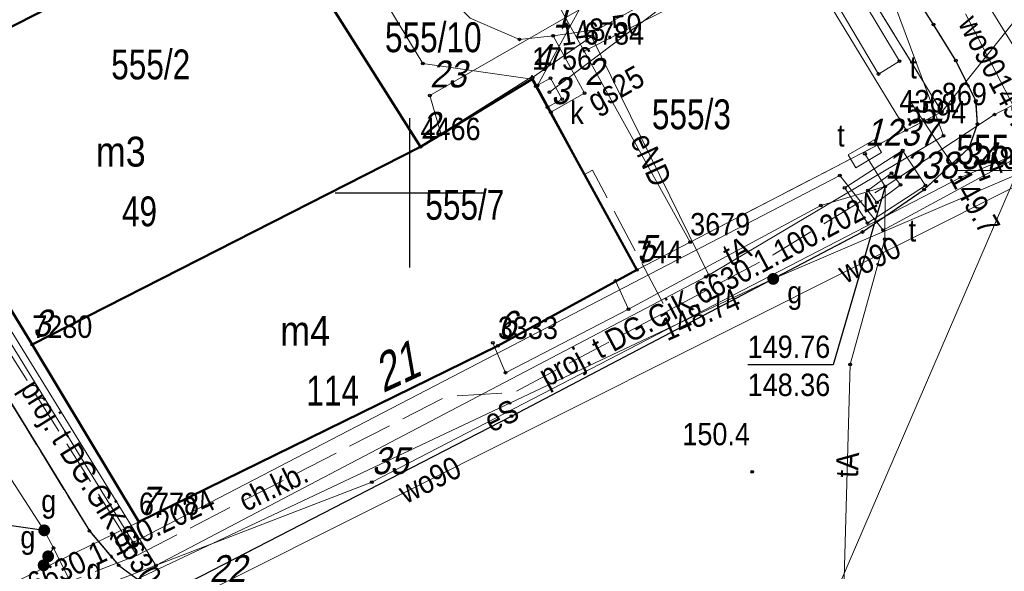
# Model space of a CAD drawing. Header units: metres. Extents: x 5551907 to 5556416, y 5709283 to 5712755.
# Tile 65 of 100: x 5554587 to 5554620, y 5710587 to 5710606. Entities that reach past the tile are written whole.
import ezdxf
from ezdxf.enums import TextEntityAlignment as Align

# ---------------------------------------------------------------- set-up
doc = ezdxf.new("R2010")
doc.units = ezdxf.units.M
for name, pattern in [('1.0_0.5', [1.5, 1, -0.5]), ('1.5_0.5', [2, 1.5, -0.5]), ('219-500', [0])]:
    doc.linetypes.add(name, pattern=pattern)
doc.layers.get('0').update_dxf_attribs({"color": 2, "lineweight": 5})
doc.styles.get("Standard").update_dxf_attribs({"font": 'Working1250', "width": 0.75})

# ---------------------------------------------------------------- blocks, each defined once
blk = doc.blocks.new('PUNKTBUD')
at = {"color": 0}
blk.add_circle((0, 0), 0.045, dxfattribs=at)
blk = doc.blocks.new('203')
at = {"linetype": 'Continuous', "lineweight": 0}
h = blk.add_hatch(color=0, dxfattribs=at)
edge = h.paths.add_edge_path()
edge.add_arc((0, 0), 0.045, 0, 360)
blk = doc.blocks.new('PW01')
at = {"linetype": 'Continuous', "lineweight": 13}
h = blk.add_hatch(color=0, dxfattribs=at)
edge = h.paths.add_edge_path()
edge.add_arc((0, 0), 0.045, 0, 360)
blk = doc.blocks.new('US20')
at = {"color": 0, "linetype": 'Continuous', "lineweight": 13}
for p, q in [((-0.5, -0.25), (-0.5, 0.25)), ((-0.5, 0.25), (0.5, 0.25)), ((0.5, -0.25), (0.5, 0.25)), ((-0.5, -0.25), (0.5, -0.25))]:
    blk.add_line(p, q, dxfattribs=at)
blk = doc.blocks.new('US25')
at = {"linetype": 'Continuous', "lineweight": 0}
h = blk.add_hatch(color=0, dxfattribs=at)
edge = h.paths.add_edge_path()
edge.add_arc((0, 0), 0.2, 0, 360)
blk = doc.blocks.new('PIKIETAW1891')
at = {"color": 0}
blk.add_circle((0, 0), 0.045, dxfattribs=at)
blk = doc.blocks.new('RAMKA500K')
at = {"color": 0}
for p, q in [((200, 97.5), (200, 102.5)), ((197.5, 100), (202.5, 100))]:
    blk.add_line(p, q, dxfattribs=at)

msp = doc.modelspace()

# ---------------------------------------------------------------- linework, layer by layer
at = {"layer": '211-numer działki ewidencyjnej', "color": 0, "linetype": 'CONTINUOUS', "lineweight": 18, "flags": 128}
msp.add_lwpolyline([(5554616.71, 5710603.12), (5554618.29, 5710600.75), (5554622.041, 5710600.75)], dxfattribs=at)
at = {"layer": '218-kontur użytku gruntowego', "color": 3, "linetype": 'CONTINUOUS', "lineweight": 18, "flags": 128}
for points in [[(5554617.8, 5710602.71), (5554615.06, 5710607.18)], [(5554615.06, 5710607.18), (5554617.8, 5710602.71)], [(5554582.25, 5710603.3), (5554587.37, 5710594.92)], [(5554587.37, 5710594.92), (5554582.25, 5710603.3)], [(5554616.61, 5710602.1), (5554617.8, 5710602.71)], [(5554617.8, 5710602.71), (5554616.61, 5710602.1)], [(5554609.38, 5710598.35), (5554616.61, 5710602.1)], [(5554616.61, 5710602.1), (5554609.38, 5710598.35)], [(5554607.6, 5710597.42), (5554609.38, 5710598.35)], [(5554609.38, 5710598.35), (5554607.6, 5710597.42)], [(5554602.95, 5710594.88), (5554607.6, 5710597.42)], [(5554607.6, 5710597.42), (5554602.95, 5710594.88)], [(5554587.37, 5710594.92), (5554590.94, 5710588.99)], [(5554590.94, 5710588.99), (5554587.37, 5710594.92)], [(5554590.94, 5710588.99), (5554602.95, 5710594.88)], [(5554602.95, 5710594.88), (5554590.94, 5710588.99)]]:
    msp.add_lwpolyline(points, dxfattribs=at)
at = {"layer": '219-działka ewidencyjna', "color": 7, "linetype": '219-500', "lineweight": 18, "flags": 128}
for points in [[(5554625.57, 5710612.45), (5554617.8, 5710602.71)], [(5554595.09, 5710609.88), (5554582.25, 5710603.3)], [(5554595.09, 5710609.88), (5554600.36, 5710601.54)], [(5554614.01, 5710608.88), (5554605.83, 5710604.74)], [(5554603.68, 5710608.62), (5554605.83, 5710604.74)], [(5554615.06, 5710607.18), (5554617.8, 5710602.71)], [(5554613.91, 5710606.55), (5554616.38, 5710602.47)], [(5554605.83, 5710604.74), (5554609.38, 5710598.35)], [(5554604.09, 5710603.9), (5554600.36, 5710601.54)], [(5554604.09, 5710603.9), (5554607.6, 5710597.42)], [(5554582.25, 5710603.3), (5554587.37, 5710594.92)], [(5554617.8, 5710602.71), (5554616.61, 5710602.1)], [(5554616.38, 5710602.47), (5554616.61, 5710602.1)], [(5554616.61, 5710602.1), (5554609.38, 5710598.35)], [(5554600.36, 5710601.54), (5554587.37, 5710594.92)], [(5554609.38, 5710598.35), (5554607.6, 5710597.42)], [(5554607.6, 5710597.42), (5554602.95, 5710594.88)], [(5554587.37, 5710594.92), (5554590.94, 5710588.99)], [(5554602.95, 5710594.88), (5554590.94, 5710588.99)], [(5554590.94, 5710588.99), (5554582.58, 5710584.92)]]:
    msp.add_lwpolyline(points, dxfattribs=at)
at = {"layer": '312-budynek ewidencyjny', "color": 7, "linetype": 'CONTINUOUS', "lineweight": 50, "flags": 128}
for points in [[(5554595.09, 5710609.88), (5554582.25, 5710603.3)], [(5554582.25, 5710603.3), (5554595.09, 5710609.88)], [(5554595.09, 5710609.88), (5554600.36, 5710601.54)], [(5554600.36, 5710601.54), (5554604.09, 5710603.81)], [(5554604.09, 5710603.81), (5554607.6, 5710597.42)], [(5554587.37, 5710594.92), (5554582.25, 5710603.3)], [(5554600.36, 5710601.54), (5554587.37, 5710594.92)], [(5554587.37, 5710594.92), (5554600.36, 5710601.54)], [(5554607.6, 5710597.42), (5554602.95, 5710594.88)], [(5554590.94, 5710588.99), (5554587.37, 5710594.92)], [(5554602.95, 5710594.88), (5554590.94, 5710588.99)]]:
    msp.add_lwpolyline(points, dxfattribs=at)
at = {"layer": 'chodnik', "color": 7, "linetype": '1.0_0.5', "lineweight": 18, "flags": 128}
msp.add_lwpolyline([(5554580.73, 5710602.65), (5554589.28, 5710588.68), (5554590.26, 5710587.53), (5554590.85, 5710587.1), (5554591.52, 5710586.8), (5554592.29, 5710586.8), (5554603.4, 5710592.52), (5554615.15, 5710598.69), (5554617.21, 5710600.11), (5554618.71, 5710601.51), (5554618.99, 5710602.3), (5554618.94, 5710603.08), (5554618.27, 5710604.43), (5554617.52, 5710605.64), (5554609.56, 5710618.13), (5554603.83, 5710627.01), (5554603.24, 5710626.33), (5554608.74, 5710617.37), (5554609.9, 5710615.59), (5554611.61, 5710612.8), (5554614.01, 5710608.88), (5554615.06, 5710607.18), (5554617.8, 5710602.71), (5554616.61, 5710602.1), (5554609.38, 5710598.35), (5554607.6, 5710597.42), (5554602.95, 5710594.88), (5554590.94, 5710588.99), (5554587.37, 5710594.92), (5554582.25, 5710603.3)], close=True, dxfattribs=at)
at = {"layer": 'jezdnia', "color": 7, "linetype": '1.5_0.5', "lineweight": 18, "flags": 128}
msp.add_lwpolyline([(5554558, 5710570.33), (5554562.14, 5710560.52), (5554562.8, 5710562.57), (5554564.32, 5710563.87), (5554575.58, 5710569.01), (5554582.72, 5710572.29), (5554586.34, 5710573.89), (5554589.82, 5710575.3), (5554593.44, 5710576.59), (5554596.7, 5710577.62), (5554600.63, 5710578.77), (5554604.29, 5710579.54), (5554607.1, 5710579.88), (5554609.83, 5710579.69), (5554612.84, 5710578.98), (5554614.07, 5710578.62), (5554615.82, 5710578.07), (5554620.44, 5710576.15), (5554626.43, 5710574.52), (5554634.22, 5710571.59), (5554644.05, 5710567.69), (5554657.36, 5710562.45), (5554676.86, 5710554.79), (5554686.94, 5710550.95), (5554700.74, 5710545.72), (5554701.94, 5710544.3), (5554701.89, 5710542.53), (5554701.56, 5710541.41), (5554707.44, 5710538.78), (5554708.55, 5710539.84), (5554708.99, 5710540.24), (5554709.69, 5710540.89), (5554710.98, 5710541.56), (5554712.5, 5710541.41), (5554720.5, 5710538.63), (5554736.78, 5710533.06), (5554749.57, 5710528.78), (5554763.55, 5710524.1), (5554766.07, 5710523.24), (5554782.69, 5710517.85), (5554796.57, 5710513.51), (5554803.14, 5710511.53), (5554825.07, 5710504.76), (5554823.27, 5710511.18), (5554815.61, 5710513.72), (5554799.99, 5710518.83), (5554799.5, 5710519.11), (5554799.2, 5710519.56), (5554798.33, 5710521.27), (5554797.28, 5710521.23), (5554795.45, 5710521.76), (5554793.69, 5710523.21), (5554792.64, 5710522.93), (5554791.5, 5710521.88), (5554790.13, 5710521.95), (5554787.1, 5710522.84), (5554785.11, 5710523.52), (5554778.56, 5710525.61), (5554774.22, 5710526.97), (5554762.58, 5710530.76), (5554751.26, 5710534.52), (5554742.89, 5710537.3), (5554729.82, 5710541.69), (5554714.25, 5710546.74), (5554710.37, 5710548.38), (5554698.78, 5710552.52), (5554689.57, 5710555.85), (5554675.18, 5710561.06), (5554672.78, 5710561.9), (5554663.58, 5710565.38), (5554657.23, 5710567.94), (5554654.48, 5710569.13), (5554649.98, 5710571.75), (5554646.71, 5710574.28), (5554643.71, 5710577.08), (5554641.01, 5710580.08), (5554638.74, 5710583.42), (5554633.75, 5710592.48), (5554633.91, 5710593.77), (5554634.91, 5710595.04), (5554633.01, 5710599.07), (5554631.32, 5710598.71), (5554629.63, 5710599.6), (5554625.95, 5710606.2), (5554625.71, 5710607.17), (5554626.02, 5710607.96), (5554642.85, 5710629.44), (5554638.66, 5710629.24), (5554632.54, 5710621.1), (5554625.82, 5710612.21), (5554623.73, 5710611.37), (5554622.02, 5710612.5), (5554609.82, 5710629.69), (5554603.83, 5710627.01), (5554609.56, 5710618.13), (5554617.52, 5710605.64), (5554618.27, 5710604.43), (5554618.94, 5710603.08), (5554618.99, 5710602.3), (5554618.71, 5710601.51), (5554617.21, 5710600.11), (5554615.15, 5710598.69), (5554603.4, 5710592.52), (5554592.29, 5710586.8), (5554591.52, 5710586.8), (5554590.85, 5710587.1), (5554590.26, 5710587.53), (5554589.28, 5710588.68), (5554580.73, 5710602.65), (5554575.05, 5710600.93), (5554584.05, 5710586.01), (5554584.47, 5710583.62), (5554582.84, 5710581.95), (5554570.69, 5710576.2), (5554558.91, 5710570.55)], close=True, dxfattribs=at)
at = {"layer": 'krawężnik', "color": 7, "linetype": 'CONTINUOUS', "lineweight": 25, "flags": 128}
msp.add_lwpolyline([(5554580.73, 5710602.65), (5554589.28, 5710588.68), (5554590.26, 5710587.53), (5554590.85, 5710587.1), (5554591.52, 5710586.8), (5554592.29, 5710586.8), (5554603.4, 5710592.52), (5554615.15, 5710598.69), (5554617.21, 5710600.11), (5554618.71, 5710601.51), (5554618.99, 5710602.3), (5554618.94, 5710603.08), (5554618.27, 5710604.43), (5554617.52, 5710605.64), (5554609.56, 5710618.13), (5554603.83, 5710627.01)], dxfattribs=at)
at = {"layer": 'przewód elektroenergetyczny podziemny', "color": 1, "linetype": 'CONTINUOUS', "lineweight": 18, "flags": 128}
for points in [[(5554743.5, 5710651.51), (5554730.66, 5710642.4), (5554721.73, 5710637.34), (5554709.05, 5710631.46), (5554706.29, 5710636.77), (5554691.58, 5710629.29), (5554676.4, 5710622.17), (5554643.26, 5710604.68), (5554631.88, 5710599.03), (5554628.03, 5710604.51), (5554618.42, 5710600.52), (5554598.73, 5710590.31), (5554584.04, 5710584.65), (5554571.96, 5710604.65), (5554563.95, 5710617.02), (5554555.71, 5710632), (5554544.41, 5710649.74), (5554530.65, 5710671.55), (5554500.98, 5710648.51), (5554494.46, 5710639.26)], [(5554591.5, 5710587.52), (5554609.91, 5710597.19), (5554617.86, 5710601.91), (5554615.86, 5710607.29), (5554609.97, 5710616.19), (5554606.83, 5710620.72), (5554603.13, 5710627.52), (5554596.99, 5710637.26), (5554596.6, 5710636.96)], [(5554564.88, 5710631.94), (5554564.35, 5710631.6), (5554591.5, 5710587.52)], [(5554610, 5710597.24), (5554606.08, 5710605.24), (5554604.11, 5710603.86)]]:
    msp.add_lwpolyline(points, dxfattribs=at)
at = {"layer": 'przewód gazowy', "color": 40, "linetype": 'CONTINUOUS', "lineweight": 18, "flags": 128}
for points in [[(5554534.9, 5710676.33), (5554535.22, 5710675.59), (5554535.75, 5710674.79), (5554545.14, 5710658.32), (5554550.12, 5710649.79), (5554550.16, 5710649.73), (5554552.95, 5710645.18), (5554555.53, 5710640.96), (5554561.93, 5710630.4), (5554565.95, 5710624.01), (5554566.14, 5710623.72), (5554571.17, 5710615.27), (5554571.92, 5710614), (5554576.63, 5710606.28), (5554582.68, 5710596.58), (5554587.77, 5710588.7), (5554588.08, 5710588.11), (5554588.72, 5710586.83), (5554589.03, 5710586.19)], [(5554582.52, 5710630.4), (5554582.78, 5710630.07), (5554588.75, 5710621.45), (5554592.08, 5710620.02), (5554597.41, 5710611.56), (5554599.44, 5710608.4), (5554602.02, 5710605.85), (5554603.67, 5710605.14), (5554604.8, 5710605.26), (5554606.28, 5710605.47), (5554608.43, 5710606.68), (5554614.13, 5710610.17), (5554617.69, 5710612.6), (5554617.73, 5710612.64), (5554618.12, 5710612.87)], [(5554604.8, 5710605.26), (5554605.85, 5710603.34), (5554604.72, 5710602.7)], [(5554589.03, 5710586.19), (5554612.16, 5710597.12), (5554624.07, 5710602.22), (5554624.32, 5710602.44)], [(5554587.67, 5710587.54), (5554587.9, 5710587.83), (5554588.08, 5710588.11)]]:
    msp.add_lwpolyline(points, dxfattribs=at)
at = {"layer": 'przewód kanalizacyjny', "color": 34, "linetype": 'CONTINUOUS', "lineweight": 18, "flags": 128}
for points in [[(5554604.67, 5710603.37), (5554617.07, 5710612.75)], [(5554627.45, 5710593.12), (5554626.08, 5710595.39), (5554618.8, 5710607.19), (5554624.27, 5710608.99), (5554629, 5710611.37)], [(5554606.8, 5710608.2), (5554604.27, 5710603.59)], [(5554622.18, 5710605.01), (5554611.28, 5710579.7), (5554627.32, 5710573.34), (5554648.75, 5710565.48)]]:
    msp.add_lwpolyline(points, dxfattribs=at)
at = {"layer": 'przewód telekomunikacyjny podziemny', "color": 30, "linetype": 'CONTINUOUS', "lineweight": 18, "flags": 128}
for points in [[(5554625.21, 5710603.83), (5554615.84, 5710598.75), (5554614.39, 5710600.58), (5554590.74, 5710588.29), (5554576.52, 5710611.47), (5554538.16, 5710675.96), (5554530.11, 5710671.94)], [(5554615.9, 5710600.21), (5554619.56, 5710602.62), (5554626.04, 5710605.91), (5554627.37, 5710606.25)], [(5554615.23, 5710601.31), (5554615.9, 5710600.21)], [(5554607.32, 5710596.11), (5554613.75, 5710599.58), (5554615.9, 5710600.21)], [(5554615.9, 5710600.21), (5554615.89, 5710598.45), (5554614.73, 5710594.25), (5554614.47, 5710584.71), (5554619.87, 5710575.94)], [(5554607.32, 5710596.11), (5554606.88, 5710597.05)], [(5554602.78, 5710594.98), (5554603.2, 5710593.98), (5554607.32, 5710596.11)]]:
    msp.add_lwpolyline(points, dxfattribs=at)
at = {"layer": 'przewód telekomunikacyjny podziemny - ob. projektowany', "color": 30, "linetype": '1.5_0.5', "lineweight": 18, "flags": 128}
for points in [[(5554570.99, 5710621.82), (5554570.07, 5710621.24), (5554574.19, 5710614.61), (5554576.38, 5710611.09), (5554578.95, 5710606.96), (5554584.78, 5710597.57), (5554590.87, 5710587.86)], [(5554590.87, 5710587.86), (5554601.24, 5710593.19), (5554603.49, 5710593.32), (5554608.61, 5710596.04), (5554606.11, 5710600.76), (5554605.85, 5710600.62)], [(5554608.61, 5710596.04), (5554612.16, 5710597.93), (5554615.9, 5710600.21)], [(5554590.87, 5710587.86), (5554583.1, 5710584.85), (5554574.63, 5710580.79), (5554574.49, 5710581.08)]]:
    msp.add_lwpolyline(points, dxfattribs=at)
at = {"layer": 'przewód wodociągowy', "color": 5, "linetype": 'CONTINUOUS', "lineweight": 18, "flags": 128}
for points in [[(5554604.09, 5710603.81), (5554600.44, 5710604.33), (5554593.54, 5710615.71), (5554597.46, 5710618.63)], [(5554615.26, 5710611.64), (5554615.14, 5710611.57), (5554600.67, 5710603.26)], [(5554621.3, 5710600.74), (5554621.24, 5710600.91), (5554618.59, 5710605.99)], [(5554600.67, 5710603.26), (5554601.05, 5710601.96)], [(5554621.3, 5710600.74), (5554593.3, 5710586.7), (5554585.77, 5710583.79)]]:
    msp.add_lwpolyline(points, dxfattribs=at)
at = {"layer": 'rzedna-Atr2', "color": 7, "flags": 128}
for points in [[(5554615.9, 5710600.21), (5554614.16, 5710594.24), (5554611.306, 5710594.24)], [(5554587.77, 5710588.7), (5554586.68, 5710588.85), (5554583.794, 5710588.85)]]:
    msp.add_lwpolyline(points, dxfattribs=at)
at = {"layer": 'właz do komory lub kanału', "color": 7, "linetype": 'CONTINUOUS', "lineweight": 18, "flags": 128}
for points in [[(5554614.43, 5710606.08), (5554615.13, 5710606.5), (5554616.38, 5710604.41), (5554615.68, 5710603.98)], [(5554604.22, 5710603.57), (5554604.71, 5710603.84), (5554605.1, 5710603.14), (5554604.61, 5710602.87)], [(5554614.55, 5710600.17), (5554616.49, 5710601.42), (5554617.25, 5710600.25), (5554615.31, 5710598.99)], [(5554616.42, 5710600.27), (5554615.63, 5710599.68), (5554615.33, 5710600.08), (5554616.12, 5710600.66)]]:
    msp.add_lwpolyline(points, close=True, dxfattribs=at)

# ---------------------------------------------------------------- block references
at = {"layer": '203-punkt graniczny', "color": 7, "linetype": 'CONTINUOUS', "lineweight": 18}
for p in [(5554605.83, 5710604.74), (5554604.09, 5710603.9), (5554616.38, 5710602.47), (5554617.8, 5710602.71), (5554616.61, 5710602.1), (5554600.36, 5710601.54), (5554609.38, 5710598.35), (5554607.6, 5710597.42), (5554587.37, 5710594.92), (5554602.95, 5710594.88), (5554590.94, 5710588.99)]:
    msp.add_blockref('203', p, dxfattribs=at)
at = {"layer": 'pikieta naturalna', "color": 7, "linetype": 'CONTINUOUS', "lineweight": 13}
for p in [(5554619.11, 5710601.07), (5554617.61, 5710600.38), (5554611.46, 5710590.66)]:
    msp.add_blockref('PW01', p, dxfattribs=at)
at = {"layer": 'Punkt budynku', "color": 5, "linetype": 'CONTINUOUS', "lineweight": 18}
for p in [(5554604.09, 5710603.81), (5554600.36, 5710601.54), (5554607.6, 5710597.42), (5554587.37, 5710594.92), (5554602.95, 5710594.88), (5554590.94, 5710588.99)]:
    msp.add_blockref('PUNKTBUD', p, dxfattribs=at)
at = {"layer": 'Punkt roboczy BDOT GESUT K1', "color": 6, "linetype": 'CONTINUOUS', "lineweight": 18}
for p in [(5554606.28, 5710605.47), (5554617.52, 5710605.64), (5554617.52, 5710605.64), (5554617.52, 5710605.64), (5554603.67, 5710605.14), (5554604.8, 5710605.26), (5554604.8, 5710605.26), (5554604.8, 5710605.26), (5554606.08, 5710605.24), (5554600.44, 5710604.33), (5554616.38, 5710604.41), (5554618.27, 5710604.43), (5554618.27, 5710604.43), (5554618.27, 5710604.43), (5554604.09, 5710603.81), (5554604.11, 5710603.86), (5554604.71, 5710603.84), (5554615.68, 5710603.98), (5554604.22, 5710603.57), (5554604.27, 5710603.59), (5554600.67, 5710603.26), (5554600.67, 5710603.26), (5554604.67, 5710603.37), (5554605.1, 5710603.14), (5554605.85, 5710603.34), (5554604.61, 5710602.87), (5554618.94, 5710603.08), (5554618.94, 5710603.08), (5554618.94, 5710603.08), (5554604.72, 5710602.7), (5554617.8, 5710602.71), (5554619.56, 5710602.62), (5554618.99, 5710602.3), (5554618.99, 5710602.3), (5554618.99, 5710602.3), (5554601.05, 5710601.96), (5554616.61, 5710602.1), (5554617.86, 5710601.91), (5554618.71, 5710601.51), (5554618.71, 5710601.51), (5554618.71, 5710601.51), (5554615.23, 5710601.31), (5554615.23, 5710601.31), (5554616.49, 5710601.42), (5554619.11, 5710601.07), (5554614.39, 5710600.58), (5554616.12, 5710600.66), (5554618.42, 5710600.52), (5554618.42, 5710600.52), (5554614.55, 5710600.17), (5554615.9, 5710600.21), (5554615.9, 5710600.21), (5554615.9, 5710600.21), (5554615.9, 5710600.21), (5554616.42, 5710600.27), (5554617.25, 5710600.25), (5554617.61, 5710600.38), (5554615.33, 5710600.08), (5554617.21, 5710600.11), (5554617.21, 5710600.11), (5554617.21, 5710600.11), (5554613.75, 5710599.58), (5554615.63, 5710599.68), (5554615.31, 5710598.99), (5554615.15, 5710598.69), (5554615.15, 5710598.69), (5554615.15, 5710598.69), (5554615.84, 5710598.75), (5554609.38, 5710598.35), (5554615.89, 5710598.45), (5554607.6, 5710597.42), (5554609.91, 5710597.19), (5554610, 5710597.24), (5554606.88, 5710597.05), (5554612.16, 5710597.12), (5554612.16, 5710597.12), (5554612.16, 5710597.12), (5554607.32, 5710596.11), (5554607.32, 5710596.11), (5554607.32, 5710596.11), (5554587.37, 5710594.92), (5554602.78, 5710594.98), (5554602.95, 5710594.88), (5554614.73, 5710594.25), (5554603.2, 5710593.98), (5554603.4, 5710592.52), (5554603.4, 5710592.52), (5554603.4, 5710592.52), (5554611.46, 5710590.66), (5554598.73, 5710590.31), (5554590.94, 5710588.99), (5554587.77, 5710588.7), (5554587.77, 5710588.7), (5554589.28, 5710588.68), (5554589.28, 5710588.68), (5554589.28, 5710588.68), (5554588.08, 5710588.11), (5554588.08, 5710588.11), (5554590.74, 5710588.29), (5554587.9, 5710587.83), (5554587.9, 5710587.83), (5554587.67, 5710587.54), (5554587.75, 5710587.53), (5554590.26, 5710587.53), (5554590.26, 5710587.53), (5554590.26, 5710587.53), (5554591.5, 5710587.52), (5554591.5, 5710587.52)]:
    msp.add_blockref('PIKIETAW1891', p, dxfattribs=at)
at = {"layer": 'rzedna', "color": 40, "linetype": 'CONTINUOUS', "lineweight": 18}
for p in [(5554604.8, 5710605.26), (5554612.16, 5710597.12), (5554587.77, 5710588.7), (5554587.9, 5710587.83), (5554587.75, 5710587.53)]:
    msp.add_blockref('PW01', p, dxfattribs=at)
at = {"layer": 'rzedna', "color": 1, "linetype": 'CONTINUOUS', "lineweight": 18}
msp.add_blockref('PW01', (5554618.42, 5710600.52), dxfattribs=at)
at = {"layer": 'rzedna', "color": 30, "linetype": 'CONTINUOUS', "lineweight": 18}
msp.add_blockref('PW01', (5554615.9, 5710600.21), dxfattribs=at)
at = {"layer": 'szafa telekomunikacyjna lub kontener', "color": 30, "linetype": 'CONTINUOUS', "lineweight": 18, "rotation": 30.547}
msp.add_blockref('US20', (5554615.23, 5710601.31), dxfattribs=at)
at = {"layer": 'Wstawianie ramki sekcyjnej z opisem', "color": 7, "linetype": 'CONTINUOUS', "lineweight": 13}
msp.add_blockref('RAMKA500K', (5554400, 5710500), dxfattribs=at)
msp.add_blockref('RAMKA500K', (5554400, 5710500), dxfattribs=at)
msp.add_blockref('RAMKA500K', (5554400, 5710500), dxfattribs=at)
msp.add_blockref('RAMKA500K', (5554400, 5710500), dxfattribs=at)
at = {"layer": 'zasuwa lub zawór', "color": 40, "linetype": 'CONTINUOUS', "lineweight": 18}
for p in [(5554612.16, 5710597.12), (5554587.77, 5710588.7), (5554587.9, 5710587.83), (5554587.75, 5710587.53)]:
    msp.add_blockref('US25', p, dxfattribs=at)

# ---------------------------------------------------------------- texts
at = {"layer": '203-punkt graniczny-Atr103', "color": 7, "width": 0.9}
for s, p in [('6784', (5554605.83, 5710604.74)), ('6784', (5554605.83, 5710604.74)), ('1756', (5554604.09, 5710603.9)), ('1756', (5554604.09, 5710603.9)), ('869', (5554617.8, 5710602.71)), ('869', (5554617.8, 5710602.71)), ('4361', (5554616.38, 5710602.47)), ('4361', (5554616.38, 5710602.47)), ('5594', (5554616.61, 5710602.1)), ('5594', (5554616.61, 5710602.1)), ('4466', (5554600.36, 5710601.54)), ('4466', (5554600.36, 5710601.54)), ('3679', (5554609.38, 5710598.35)), ('3679', (5554609.38, 5710598.35)), ('744', (5554607.6, 5710597.42)), ('744', (5554607.6, 5710597.42)), ('7280', (5554587.37, 5710594.92)), ('7280', (5554587.37, 5710594.92)), ('3333', (5554602.95, 5710594.88)), ('3333', (5554602.95, 5710594.88)), ('6778', (5554590.94, 5710588.99)), ('6778', (5554590.94, 5710588.99))]:
    msp.add_text(s, height=0.75, dxfattribs=at).set_placement(p, align=Align.BOTTOM_LEFT)
at = {"layer": '211-numer działki ewidencyjnej', "color": 7, "linetype": 'CONTINUOUS', "lineweight": 18, "width": 0.79}
for s, p in [('555/10', (5554599.17, 5710604.71)), ('555/2', (5554590.01, 5710603.8)), ('555/3', (5554608.1, 5710602.13)), ('555/5', (5554618.29, 5710600.95)), ('555/7', (5554600.52, 5710599.1))]:
    msp.add_text(s, height=1, dxfattribs=at).set_placement(p)
at = {"layer": '238-Punkt adresowy budynku', "color": 7, "linetype": 'CONTINUOUS', "lineweight": 25, "oblique": 15, "width": 0.79}
msp.add_text('21', height=1.25, rotation=24.798, dxfattribs=at).set_placement((5554599.77, 5710593.6), align=Align.CENTER)
at = {"layer": '312-oznaczenie budynku ewidencyjnego', "color": 7, "linetype": 'CONTINUOUS', "lineweight": 18, "width": 0.79}
for s, p in [('49', (5554590.37, 5710599.88)), ('114', (5554596.54, 5710593.88))]:
    msp.add_text(s, height=1, dxfattribs=at).set_placement(p, align=Align.TOP_LEFT)
at = {"layer": '312-oznaczenie budynku ewidencyjnego-Atr117', "color": 7, "width": 0.9}
for s, p in [('m3', (5554590.33, 5710601.38)), ('m4', (5554596.5, 5710595.38))]:
    msp.add_text(s, height=1, dxfattribs=at).set_placement(p, align=Align.MIDDLE_CENTER)
at = {"layer": 'chodnik-Atr17', "color": 7, "width": 0.9}
msp.add_text('ch.kb.', height=0.75, rotation=25.909, dxfattribs=at).set_placement((5554594.51, 5710589.31))
at = {"layer": 'pikieta naturalna-Atr2', "color": 7, "width": 0.9}
for s, rotation, p in [('149.6', 297.854, (5554619.34, 5710603.71)), ('149.7', 299.263, (5554618.03, 5710600.5))]:
    msp.add_text(s, height=0.75, rotation=rotation, dxfattribs=at).set_placement(p)
msp.add_text('150.4', height=0.75, dxfattribs=at).set_placement((5554609.12, 5710591.55))
at = {"layer": 'przewód elektroenergetyczny podziemny-Atr1', "color": 1, "width": 0.9}
for s, rotation, p in [('eND', 294.779, (5554607.7, 5710601.93)), ('eS', 26.079, (5554602.57, 5710592.3))]:
    msp.add_text(s, height=0.75, rotation=rotation, dxfattribs=at).set_placement(p, align=Align.MIDDLE_LEFT)
at = {"layer": 'przewód gazowy-Atr1', "color": 40, "width": 0.9}
msp.add_text('gs25', height=0.75, rotation=29.526, dxfattribs=at).set_placement((5554605.85, 5710603.34), align=Align.TOP_LEFT)
at = {"layer": 'przewód telekomunikacyjny podziemny - ob. projektowany-Atr1', "color": 30, "width": 0.9}
for rotation, p in [(27.979, (5554604.41, 5710593.81)), (302.095, (5554587.24, 5710593.64)), (25.61, (5554581.99, 5710584.32))]:
    msp.add_text('proj. t DG.GiK.6630.1.100.2024', height=0.75, rotation=rotation, dxfattribs=at).set_placement(p, align=Align.MIDDLE_LEFT)
at = {"layer": 'przewód telekomunikacyjny podziemny-Atr1', "color": 30, "width": 0.9}
for rotation, p in [(27.021, (5554610.56, 5710597.86)), (87.176, (5554614.62, 5710590.47))]:
    msp.add_text('tA', height=0.75, rotation=rotation, dxfattribs=at).set_placement(p, align=Align.MIDDLE_LEFT)
at = {"layer": 'przewód wodociągowy-Atr1', "color": 5, "width": 0.9}
for rotation, p in [(297.548, (5554618.66, 5710605.86)), (26.63, (5554614.41, 5710597.28)), (26.63, (5554599.7, 5710589.91))]:
    msp.add_text('wo90', height=0.75, rotation=rotation, dxfattribs=at).set_placement(p, align=Align.MIDDLE_LEFT)
at = {"layer": 'Punkt budynku-Atr104', "color": 5, "oblique": 15, "width": 0.9}
for s, p in [('4', (5554604.09, 5710603.81)), ('2', (5554600.36, 5710601.54)), ('5', (5554607.6, 5710597.42)), ('3', (5554587.37, 5710594.92)), ('6', (5554602.95, 5710594.88)), ('7', (5554590.94, 5710588.99))]:
    msp.add_text(s, height=0.9, dxfattribs=at).set_placement(p, align=Align.BOTTOM_LEFT)
at = {"layer": 'Punkt roboczy BDOT GESUT K1-Atr103', "color": 6, "oblique": 15, "width": 0.9}
for s, p in [('1', (5554604.8, 5710605.26)), ('1', (5554604.8, 5710605.26)), ('1', (5554604.8, 5710605.26)), ('2', (5554605.85, 5710603.34)), ('23', (5554600.67, 5710603.26)), ('23', (5554600.67, 5710603.26)), ('3', (5554604.72, 5710602.7)), ('1237', (5554615.23, 5710601.31)), ('1237', (5554615.23, 5710601.31)), ('34', (5554618.42, 5710600.52)), ('34', (5554618.42, 5710600.52)), ('1238', (5554615.9, 5710600.21)), ('35', (5554598.73, 5710590.31)), ('22', (5554593.3, 5710586.7))]:
    msp.add_text(s, height=0.9, dxfattribs=at).set_placement(p, align=Align.BOTTOM_LEFT)
at = {"layer": 'rzedna-Atr2', "color": 40, "width": 0.9}
for s, rotation, p in [('148.50', 8.076, (5554605.03, 5710605.29)), ('148.74', 23.99, (5554608.46, 5710595.37))]:
    msp.add_text(s, height=0.75, rotation=rotation, dxfattribs=at).set_placement(p, align=Align.MIDDLE_LEFT)
at = {"layer": 'rzedna-Atr2', "color": 1, "width": 0.9}
msp.add_text('148.9', height=0.75, rotation=21.259, dxfattribs=at).set_placement((5554618.87, 5710600.71), align=Align.MIDDLE_LEFT)
at = {"layer": 'rzedna-Atr2', "color": 30, "width": 0.9}
msp.add_text('149.76', height=0.75, dxfattribs=at).set_placement((5554611.306, 5710594.248), align=Align.BOTTOM_LEFT)
at = {"layer": 'rzedna-Atr3', "color": 30, "width": 0.9}
msp.add_text('148.36', height=0.75, dxfattribs=at).set_placement((5554611.306, 5710592.973), align=Align.BOTTOM_LEFT)
at = {"layer": 'szafa telekomunikacyjna lub kontener-Atr17', "color": 30, "width": 0.9}
msp.add_text('t', height=0.75, dxfattribs=at).set_placement((5554614.3, 5710601.55))
at = {"layer": 'właz do komory lub kanału-Atr17', "color": 7, "width": 0.9}
for s, p in [('t', (5554616.72, 5710603.83)), ('k', (5554605.37, 5710602.31)), ('t', (5554616.69, 5710598.37))]:
    msp.add_text(s, height=0.75, dxfattribs=at).set_placement(p)
at = {"layer": 'zasuwa lub zawór-Atr17', "color": 40, "width": 0.9}
for p in [(5554612.63, 5710596.3), (5554587.67, 5710589.31), (5554586.97, 5710588.1), (5554589.18, 5710587)]:
    msp.add_text('g', height=0.75, dxfattribs=at).set_placement(p)

doc.saveas('drawing.dxf')
